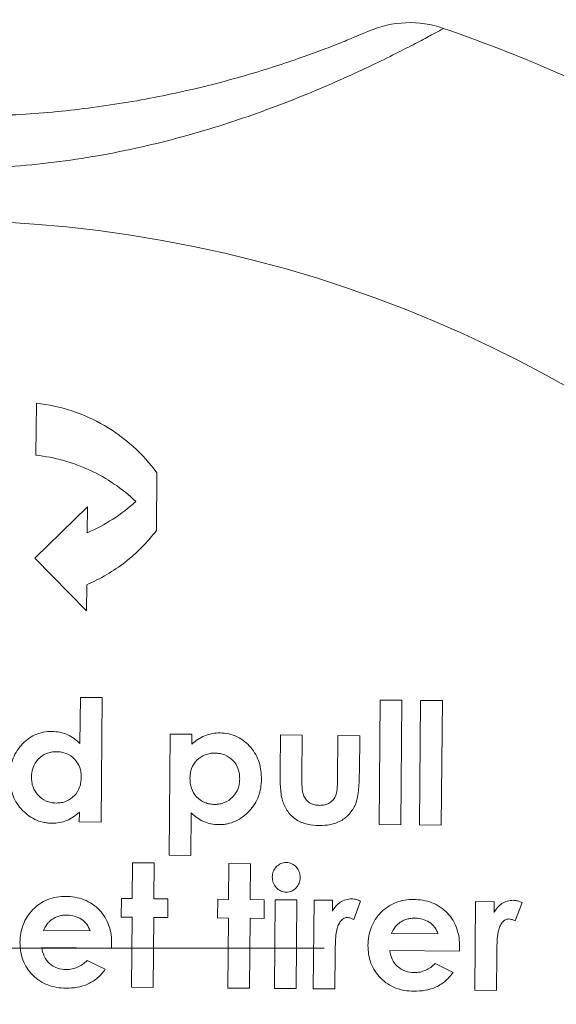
# Model space of a CAD drawing. Header units: millimetres. Extents: x 130 to 821, y 51 to 865.
# Tile 20 of 22: x 745 to 761, y 707 to 735. Entities that reach past the tile are written whole.
import ezdxf

# ---------------------------------------------------------------- set-up
doc = ezdxf.new("R2010")
doc.units = ezdxf.units.MM

# ---------------------------------------------------------------- blocks, each defined once
blk = doc.blocks.new('SW_CENTERMARKSYMBOL_7')
at = {"color": 0, "linetype": 'Continuous', "lineweight": 0}
blk.add_line((5, 0), (38.943, 0), dxfattribs=at)

msp = doc.modelspace()

# ---------------------------------------------------------------- linework, layer by layer
at = {"color": 7, "linetype": 'Continuous', "lineweight": 15}
for p, q in [((745.63, 724.28), (745.617, 722.78)), ((749.098, 720.608), (749.113, 722.275)), ((747.104, 721.292), (745.591, 719.806)), ((747.097, 720.542), (747.104, 721.292)), ((745.591, 719.806), (747.078, 718.292)), ((747.078, 718.292), (747.084, 719.042)), ((746.902, 715.789), (746.89, 714.459)), ((747.53, 715.784), (746.902, 715.789)), ((747.499, 712.194), (747.53, 715.784)), ((755.562, 715.714), (755.53, 712.124)), ((756.19, 715.708), (755.562, 715.714)), ((756.159, 712.118), (756.19, 715.708)), ((756.728, 715.703), (756.697, 712.114)), ((757.357, 715.698), (756.728, 715.703)), ((757.325, 712.108), (757.357, 715.698)), ((749.495, 714.734), (749.465, 711.235)), ((750.123, 714.729), (749.495, 714.734)), ((750.121, 714.441), (750.123, 714.729)), ((752.681, 714.707), (752.672, 713.65)), ((753.309, 714.701), (752.681, 714.707)), ((753.299, 713.474), (753.309, 714.701)), ((754.341, 714.692), (754.33, 713.443)), ((754.969, 714.687), (754.341, 714.692)), ((754.96, 713.612), (754.969, 714.687)), ((746.873, 712.479), (746.871, 712.2)), ((750.093, 711.229), (750.104, 712.46)), ((746.871, 712.2), (747.499, 712.194)), ((755.53, 712.124), (756.159, 712.118)), ((756.697, 712.114), (757.325, 712.108)), ((749.465, 711.235), (750.093, 711.229)), ((748.409, 711.02), (748.4, 709.988)), ((749.037, 711.014), (748.409, 711.02)), ((749.028, 709.982), (749.037, 711.014)), ((751.191, 710.995), (751.182, 709.963)), ((751.819, 710.99), (751.191, 710.995)), ((751.81, 709.958), (751.819, 710.99)), ((748.086, 709.99), (748.081, 709.452)), ((748.4, 709.988), (748.086, 709.99)), ((749.432, 709.979), (749.028, 709.982)), ((749.427, 709.44), (749.432, 709.979)), ((750.868, 709.966), (750.863, 709.428)), ((751.182, 709.963), (750.868, 709.966)), ((752.214, 709.954), (751.81, 709.958)), ((752.209, 709.416), (752.214, 709.954)), ((752.528, 709.952), (752.506, 707.394)), ((753.156, 709.946), (752.528, 709.952)), ((753.134, 707.389), (753.156, 709.946)), ((753.65, 709.942), (753.628, 707.384)), ((754.188, 709.937), (753.65, 709.942)), ((754.186, 709.622), (754.188, 709.937)), ((754.796, 709.381), (754.996, 709.912)), ((758.316, 709.901), (758.294, 707.343)), ((758.855, 709.896), (758.316, 709.901)), ((758.852, 709.582), (758.855, 709.896)), ((759.463, 709.341), (759.662, 709.871)), ((748.081, 709.452), (748.395, 709.449)), ((748.395, 709.449), (748.378, 707.43)), ((749.006, 707.425), (749.024, 709.444)), ((749.024, 709.444), (749.427, 709.44)), ((750.863, 709.428), (751.177, 709.425)), ((751.177, 709.425), (751.16, 707.406)), ((751.788, 707.4), (751.806, 709.419)), ((751.806, 709.419), (752.209, 709.416)), ((747.18, 709.056), (745.834, 709.068)), ((757.231, 708.968), (755.885, 708.98)), ((745.785, 708.574), (747.802, 708.557)), ((747.802, 708.557), (747.805, 708.675)), ((757.853, 708.469), (757.856, 708.588)), ((754.256, 707.379), (754.265, 708.414)), ((754.265, 708.414), (754.264, 708.539)), ((755.836, 708.487), (757.853, 708.469)), ((758.922, 707.338), (758.931, 708.374)), ((758.931, 708.374), (758.93, 708.498)), ((747.619, 707.946), (747.096, 708.201)), ((757.67, 707.858), (757.147, 708.113)), ((748.378, 707.43), (749.006, 707.425)), ((751.16, 707.406), (751.788, 707.4)), ((752.506, 707.394), (753.134, 707.389)), ((753.628, 707.384), (754.256, 707.379)), ((758.294, 707.343), (758.922, 707.338))]:
    msp.add_line(p, q, dxfattribs=at)
msp.add_circle((742.717, 692.558), 37, dxfattribs=at)
for centre, radius, start, end in [((756.415, 732.261), 3, 70.9649, 113.3649), ((742.717, 692.558), 45, 63.0351, 70.9649)]:
    msp.add_arc(centre, radius, start, end, dxfattribs=at)
for points, knots in [([(757.394, 735.097), (757.394, 735.097), (757.289, 735.039), (756.978, 734.871), (756.848, 734.801), (756.542, 734.639), (756.365, 734.548), (755.966, 734.345), (755.742, 734.233), (755.254, 733.997), (754.991, 733.873), (754.146, 733.489), (753.502, 733.213), (752.128, 732.683), (751.393, 732.425), (750.222, 732.071), (749.82, 731.958), (749.012, 731.751), (748.603, 731.656), (747.364, 731.4), (746.52, 731.267), (745.231, 731.135), (744.797, 731.102), (743.921, 731.061), (743.481, 731.052), (742.174, 731.064), (741.312, 731.121), (739.605, 731.325), (738.761, 731.472), (737.509, 731.754), (737.096, 731.858), (736.291, 732.08), (735.897, 732.198), (735.126, 732.446), (734.75, 732.576), (734.016, 732.844), (733.657, 732.983), (732.628, 733.402), (732.004, 733.682), (731.165, 734.082), (730.901, 734.212), (730.42, 734.455), (730.201, 734.569), (729.806, 734.779), (729.629, 734.874), (729.324, 735.042), (729.197, 735.113), (728.993, 735.228), (728.916, 735.272), (728.812, 735.331), (728.785, 735.347), (728.785, 735.347)], [0, 0, 0, 0, 0.0625, 0.0625, 0.09375, 0.09375, 0.125, 0.125, 0.15625, 0.15625, 0.1875, 0.1875, 0.25, 0.25, 0.3125, 0.3125, 0.34375, 0.34375, 0.375, 0.375, 0.4375, 0.4375, 0.46875, 0.46875, 0.5, 0.5, 0.5625, 0.5625, 0.625, 0.625, 0.65625, 0.65625, 0.6875, 0.6875, 0.71875, 0.71875, 0.75, 0.75, 0.8125, 0.8125, 0.84375, 0.84375, 0.875, 0.875, 0.90625, 0.90625, 0.9375, 0.9375, 0.96875, 0.96875, 1, 1, 1, 1]), ([(730.952, 735.227), (730.952, 735.227), (730.976, 735.216), (731.069, 735.174), (731.138, 735.143), (731.321, 735.062), (731.435, 735.013), (731.71, 734.896), (731.867, 734.83), (732.22, 734.686), (732.417, 734.609), (732.848, 734.444), (733.083, 734.357), (733.824, 734.095), (734.374, 733.916), (735.571, 733.569), (736.201, 733.406), (737.18, 733.19), (737.512, 733.122), (738.186, 732.997), (738.53, 732.939), (739.563, 732.784), (740.256, 732.705), (741.652, 732.594), (742.354, 732.563), (743.767, 732.55), (744.48, 732.569), (745.882, 732.656), (746.576, 732.723), (747.944, 732.904), (748.618, 733.017), (749.943, 733.286), (750.574, 733.437), (751.467, 733.678), (751.755, 733.761), (752.311, 733.93), (752.578, 734.016), (753.078, 734.182), (753.311, 734.264), (753.745, 734.421), (753.947, 734.496), (754.304, 734.635), (754.462, 734.697), (754.736, 734.808), (754.853, 734.857), (755.132, 734.974), (755.226, 735.015), (755.226, 735.015)], [0, 0, 0, 0, 0.03125, 0.03125, 0.0625, 0.0625, 0.09375, 0.09375, 0.125, 0.125, 0.15625, 0.15625, 0.1875, 0.1875, 0.25, 0.25, 0.3125, 0.3125, 0.34375, 0.34375, 0.375, 0.375, 0.4375, 0.4375, 0.5, 0.5, 0.5625, 0.5625, 0.625, 0.625, 0.6875, 0.6875, 0.75, 0.75, 0.78125, 0.78125, 0.8125, 0.8125, 0.84375, 0.84375, 0.875, 0.875, 0.90625, 0.90625, 0.9375, 0.9375, 1, 1, 1, 1]), ([(749.113, 722.275), (748.91, 722.55), (748.682, 722.801), (748.176, 723.256), (747.893, 723.462), (747.298, 723.808), (746.984, 723.949), (746.324, 724.167), (745.979, 724.242), (745.63, 724.28)], [0, 0, 0, 0, 0.25, 0.25, 0.5, 0.5, 0.75, 0.75, 1, 1, 1, 1]), ([(745.617, 722.78), (746.162, 722.721), (746.681, 722.576), (747.67, 722.117), (748.113, 721.816), (748.505, 721.446)], [0, 0, 0, 0, 0.5, 0.5, 1, 1, 1, 1]), ([(747.084, 719.042), (747.489, 719.215), (747.859, 719.434), (748.366, 719.829), (748.528, 719.973), (748.829, 720.277), (748.969, 720.438), (749.098, 720.608)], [0, 0, 0, 0, 0.5, 0.5, 0.75, 0.75, 1, 1, 1, 1]), ([(746.082, 714.809), (745.997, 714.808), (745.912, 714.803), (745.747, 714.769), (745.664, 714.743), (745.435, 714.638), (745.301, 714.532), (745.078, 714.284), (744.994, 714.137), (744.914, 713.902), (744.894, 713.82), (744.869, 713.657), (744.865, 713.574), (744.862, 713.491)], [0, 0, 0, 0, 0.125, 0.125, 0.25, 0.25, 0.5, 0.5, 0.75, 0.75, 0.875, 0.875, 1, 1, 1, 1]), ([(746.89, 714.459), (746.836, 714.511), (746.781, 714.562), (746.657, 714.649), (746.592, 714.687), (746.454, 714.747), (746.381, 714.771), (746.233, 714.801), (746.158, 714.806), (746.082, 714.809)], [0, 0, 0, 0, 0.25, 0.25, 0.5, 0.5, 0.75, 0.75, 1, 1, 1, 1]), ([(750.936, 714.767), (750.86, 714.766), (750.784, 714.761), (750.635, 714.733), (750.563, 714.712), (750.425, 714.656), (750.358, 714.621), (750.233, 714.539), (750.176, 714.491), (750.121, 714.441)], [0, 0, 0, 0, 0.25, 0.25, 0.5, 0.5, 0.75, 0.75, 1, 1, 1, 1]), ([(752.131, 713.428), (752.13, 713.51), (752.128, 713.592), (752.106, 713.753), (752.089, 713.833), (752.04, 713.99), (752.006, 714.068), (751.926, 714.214), (751.879, 714.282), (751.769, 714.41), (751.708, 714.469), (751.577, 714.574), (751.504, 714.62), (751.352, 714.694), (751.272, 714.721), (751.107, 714.757), (751.022, 714.764), (750.936, 714.767)], [0, 0, 0, 0, 0.125, 0.125, 0.25, 0.25, 0.375, 0.375, 0.5, 0.5, 0.625, 0.625, 0.75, 0.75, 0.875, 0.875, 1, 1, 1, 1]), ([(745.491, 713.495), (745.493, 713.543), (745.495, 713.59), (745.51, 713.682), (745.522, 713.727), (745.569, 713.86), (745.62, 713.942), (745.754, 714.08), (745.834, 714.137), (745.968, 714.191), (746.014, 714.205), (746.11, 714.221), (746.16, 714.224), (746.209, 714.225)], [0, 0, 0, 0, 0.125, 0.125, 0.25, 0.25, 0.5, 0.5, 0.75, 0.75, 0.875, 0.875, 1, 1, 1, 1]), ([(746.209, 714.225), (746.258, 714.223), (746.306, 714.22), (746.402, 714.203), (746.449, 714.19), (746.586, 714.136), (746.666, 714.078), (746.8, 713.94), (746.852, 713.856), (746.899, 713.721), (746.911, 713.674), (746.924, 713.58), (746.926, 713.533), (746.927, 713.485)], [0, 0, 0, 0, 0.125, 0.125, 0.25, 0.25, 0.5, 0.5, 0.75, 0.75, 0.875, 0.875, 1, 1, 1, 1]), ([(750.068, 713.458), (750.069, 713.505), (750.072, 713.553), (750.087, 713.646), (750.099, 713.692), (750.148, 713.827), (750.201, 713.909), (750.336, 714.046), (750.418, 714.101), (750.553, 714.153), (750.6, 714.166), (750.696, 714.182), (750.746, 714.183), (750.795, 714.185)], [0, 0, 0, 0, 0.125, 0.125, 0.25, 0.25, 0.5, 0.5, 0.75, 0.75, 0.875, 0.875, 1, 1, 1, 1]), ([(750.795, 714.185), (750.843, 714.183), (750.891, 714.18), (750.986, 714.163), (751.032, 714.149), (751.167, 714.093), (751.246, 714.036), (751.378, 713.896), (751.43, 713.812), (751.476, 713.678), (751.487, 713.631), (751.501, 713.537), (751.502, 713.49), (751.503, 713.443)], [0, 0, 0, 0, 0.125, 0.125, 0.25, 0.25, 0.5, 0.5, 0.75, 0.75, 0.875, 0.875, 1, 1, 1, 1]), ([(744.862, 713.491), (744.864, 713.409), (744.867, 713.326), (744.891, 713.165), (744.91, 713.085), (744.992, 712.849), (745.077, 712.704), (745.245, 712.516), (745.306, 712.459), (745.438, 712.355), (745.511, 712.31), (745.662, 712.236), (745.742, 712.209), (745.865, 712.181), (745.908, 712.173), (745.993, 712.164), (746.035, 712.163), (746.078, 712.162)], [0, 0, 0, 0, 0.125, 0.125, 0.25, 0.25, 0.5, 0.5, 0.625, 0.625, 0.75, 0.75, 0.875, 0.875, 0.9375, 0.9375, 1, 1, 1, 1]), ([(746.199, 712.744), (746.15, 712.746), (746.102, 712.749), (746.007, 712.768), (745.96, 712.782), (745.826, 712.84), (745.746, 712.899), (745.649, 713.005), (745.619, 713.043), (745.57, 713.125), (745.55, 713.169), (745.518, 713.259), (745.507, 713.306), (745.493, 713.4), (745.492, 713.448), (745.491, 713.495)], [0, 0, 0, 0, 0.125, 0.125, 0.25, 0.25, 0.5, 0.5, 0.625, 0.625, 0.75, 0.75, 0.875, 0.875, 1, 1, 1, 1]), ([(746.927, 713.485), (746.925, 713.437), (746.922, 713.389), (746.908, 713.295), (746.896, 713.249), (746.848, 713.113), (746.797, 713.029), (746.662, 712.888), (746.581, 712.832), (746.444, 712.777), (746.397, 712.763), (746.299, 712.747), (746.249, 712.745), (746.199, 712.744)], [0, 0, 0, 0, 0.125, 0.125, 0.25, 0.25, 0.5, 0.5, 0.75, 0.75, 0.875, 0.875, 1, 1, 1, 1]), ([(750.782, 712.704), (750.733, 712.706), (750.685, 712.709), (750.589, 712.726), (750.543, 712.74), (750.406, 712.796), (750.323, 712.854), (750.191, 712.997), (750.14, 713.082), (750.094, 713.219), (750.083, 713.266), (750.07, 713.362), (750.068, 713.41), (750.068, 713.458)], [0, 0, 0, 0, 0.125, 0.125, 0.25, 0.25, 0.5, 0.5, 0.75, 0.75, 0.875, 0.875, 1, 1, 1, 1]), ([(751.503, 713.443), (751.501, 713.395), (751.499, 713.347), (751.484, 713.254), (751.472, 713.208), (751.422, 713.073), (751.37, 712.992), (751.238, 712.852), (751.158, 712.795), (751.024, 712.739), (750.978, 712.725), (750.882, 712.708), (750.832, 712.705), (750.782, 712.704)], [0, 0, 0, 0, 0.125, 0.125, 0.25, 0.25, 0.5, 0.5, 0.75, 0.75, 0.875, 0.875, 1, 1, 1, 1]), ([(750.894, 712.12), (750.937, 712.12), (750.98, 712.121), (751.064, 712.128), (751.106, 712.135), (751.229, 712.161), (751.311, 712.187), (751.539, 712.293), (751.674, 712.397), (751.899, 712.639), (751.988, 712.784), (752.075, 713.016), (752.096, 713.096), (752.124, 713.26), (752.129, 713.344), (752.131, 713.428)], [0, 0, 0, 0, 0.0625, 0.0625, 0.125, 0.125, 0.25, 0.25, 0.5, 0.5, 0.75, 0.75, 0.875, 0.875, 1, 1, 1, 1]), ([(752.672, 713.65), (752.671, 713.51), (752.672, 713.369), (752.688, 713.088), (752.701, 712.947), (752.741, 712.81)], [0, 0, 0, 0, 0.5, 0.5, 1, 1, 1, 1]), ([(753.808, 712.677), (753.762, 712.679), (753.716, 712.682), (753.627, 712.703), (753.583, 712.718), (753.463, 712.786), (753.399, 712.859), (753.342, 712.983), (753.33, 713.028), (753.315, 713.117), (753.309, 713.161), (753.3, 713.295), (753.298, 713.384), (753.299, 713.474)], [0, 0, 0, 0, 0.125, 0.125, 0.25, 0.25, 0.5, 0.5, 0.625, 0.625, 0.75, 0.75, 1, 1, 1, 1]), ([(754.33, 713.443), (754.329, 713.364), (754.327, 713.285), (754.317, 713.127), (754.31, 713.048), (754.283, 712.973)], [0, 0, 0, 0, 0.5, 0.5, 1, 1, 1, 1]), ([(754.844, 712.703), (754.902, 712.846), (754.925, 712.997), (754.953, 713.304), (754.958, 713.458), (754.96, 713.612)], [0, 0, 0, 0, 0.5, 0.5, 1, 1, 1, 1]), ([(754.283, 712.973), (754.263, 712.928), (754.241, 712.885), (754.179, 712.808), (754.141, 712.774), (754.056, 712.723), (754.008, 712.704), (753.91, 712.681), (753.859, 712.679), (753.808, 712.677)], [0, 0, 0, 0, 0.25, 0.25, 0.5, 0.5, 0.75, 0.75, 1, 1, 1, 1]), ([(752.741, 712.81), (752.759, 712.756), (752.779, 712.702), (752.829, 712.601), (752.857, 712.551), (752.958, 712.411), (753.042, 712.329), (753.237, 712.202), (753.346, 712.16), (753.571, 712.105), (753.685, 712.097), (753.8, 712.094)], [0, 0, 0, 0, 0.125, 0.125, 0.25, 0.25, 0.5, 0.5, 0.75, 0.75, 1, 1, 1, 1]), ([(753.8, 712.094), (753.91, 712.095), (754.018, 712.101), (754.229, 712.144), (754.333, 712.181), (754.519, 712.285), (754.603, 712.355), (754.744, 712.513), (754.798, 712.606), (754.844, 712.703)], [0, 0, 0, 0, 0.25, 0.25, 0.5, 0.5, 0.75, 0.75, 1, 1, 1, 1]), ([(746.078, 712.162), (746.152, 712.163), (746.226, 712.166), (746.371, 712.193), (746.441, 712.213), (746.576, 712.269), (746.64, 712.304), (746.762, 712.385), (746.818, 712.431), (746.873, 712.479)], [0, 0, 0, 0, 0.25, 0.25, 0.5, 0.5, 0.75, 0.75, 1, 1, 1, 1]), ([(750.104, 712.46), (750.158, 712.41), (750.213, 712.361), (750.334, 712.276), (750.397, 712.239), (750.53, 712.179), (750.602, 712.157), (750.747, 712.128), (750.82, 712.122), (750.894, 712.12)], [0, 0, 0, 0, 0.25, 0.25, 0.5, 0.5, 0.75, 0.75, 1, 1, 1, 1]), ([(752.85, 711.026), (752.823, 711.025), (752.796, 711.023), (752.743, 711.014), (752.717, 711.006), (752.642, 710.973), (752.598, 710.941), (752.524, 710.863), (752.493, 710.817), (752.454, 710.718), (752.448, 710.664), (752.444, 710.61)], [0, 0, 0, 0, 0.125, 0.125, 0.25, 0.25, 0.5, 0.5, 0.75, 0.75, 1, 1, 1, 1]), ([(753.252, 710.594), (753.249, 710.648), (753.245, 710.701), (753.207, 710.804), (753.177, 710.851), (753.104, 710.933), (753.06, 710.967), (752.985, 711.002), (752.958, 711.012), (752.905, 711.023), (752.878, 711.024), (752.85, 711.026)], [0, 0, 0, 0, 0.25, 0.25, 0.5, 0.5, 0.75, 0.75, 0.875, 0.875, 1, 1, 1, 1]), ([(752.444, 710.61), (752.446, 710.556), (752.452, 710.502), (752.489, 710.399), (752.518, 710.35), (752.591, 710.267), (752.635, 710.232), (752.712, 710.197), (752.738, 710.187), (752.792, 710.176), (752.82, 710.175), (752.848, 710.173)], [0, 0, 0, 0, 0.25, 0.25, 0.5, 0.5, 0.75, 0.75, 0.875, 0.875, 1, 1, 1, 1]), ([(752.848, 710.173), (752.902, 710.176), (752.956, 710.182), (753.056, 710.228), (753.099, 710.261), (753.173, 710.34), (753.203, 710.385), (753.242, 710.485), (753.248, 710.539), (753.252, 710.594)], [0, 0, 0, 0, 0.25, 0.25, 0.5, 0.5, 0.75, 0.75, 1, 1, 1, 1]), ([(746.475, 710.049), (746.387, 710.048), (746.299, 710.044), (746.127, 710.014), (746.042, 709.991), (745.879, 709.926), (745.801, 709.886), (745.658, 709.788), (745.591, 709.73), (745.408, 709.544), (745.311, 709.394), (745.219, 709.152), (745.196, 709.069), (745.166, 708.897), (745.161, 708.81), (745.158, 708.723)], [0, 0, 0, 0, 0.125, 0.125, 0.25, 0.25, 0.375, 0.375, 0.5, 0.5, 0.75, 0.75, 0.875, 0.875, 1, 1, 1, 1]), ([(747.805, 708.675), (747.804, 708.764), (747.802, 708.853), (747.776, 709.027), (747.757, 709.113), (747.672, 709.366), (747.577, 709.523), (747.39, 709.719), (747.322, 709.777), (747.173, 709.878), (747.092, 709.921), (746.924, 709.987), (746.836, 710.01), (746.657, 710.042), (746.566, 710.047), (746.475, 710.049)], [0, 0, 0, 0, 0.125, 0.125, 0.25, 0.25, 0.5, 0.5, 0.625, 0.625, 0.75, 0.75, 0.875, 0.875, 1, 1, 1, 1]), ([(754.741, 709.977), (754.682, 709.976), (754.624, 709.97), (754.512, 709.937), (754.458, 709.913), (754.362, 709.85), (754.318, 709.811), (754.243, 709.723), (754.214, 709.673), (754.186, 709.622)], [0, 0, 0, 0, 0.25, 0.25, 0.5, 0.5, 0.75, 0.75, 1, 1, 1, 1]), ([(754.996, 709.912), (754.955, 709.93), (754.914, 709.948), (754.828, 709.971), (754.784, 709.975), (754.741, 709.977)], [0, 0, 0, 0, 0.5, 0.5, 1, 1, 1, 1]), ([(756.526, 709.962), (756.438, 709.961), (756.35, 709.956), (756.179, 709.927), (756.094, 709.904), (755.931, 709.839), (755.854, 709.799), (755.711, 709.702), (755.644, 709.645), (755.522, 709.521), (755.468, 709.454), (755.373, 709.309), (755.333, 709.23), (755.271, 709.068), (755.248, 708.985), (755.217, 708.812), (755.212, 708.723), (755.209, 708.635)], [0, 0, 0, 0, 0.125, 0.125, 0.25, 0.25, 0.375, 0.375, 0.5, 0.5, 0.625, 0.625, 0.75, 0.75, 0.875, 0.875, 1, 1, 1, 1]), ([(757.856, 708.588), (757.855, 708.676), (757.852, 708.765), (757.827, 708.939), (757.808, 709.025), (757.722, 709.279), (757.627, 709.438), (757.439, 709.634), (757.37, 709.692), (757.22, 709.793), (757.139, 709.835), (756.971, 709.9), (756.883, 709.923), (756.706, 709.954), (756.616, 709.959), (756.526, 709.962)], [0, 0, 0, 0, 0.125, 0.125, 0.25, 0.25, 0.5, 0.5, 0.625, 0.625, 0.75, 0.75, 0.875, 0.875, 1, 1, 1, 1]), ([(759.407, 709.936), (759.348, 709.935), (759.29, 709.929), (759.179, 709.897), (759.125, 709.872), (759.029, 709.809), (758.984, 709.77), (758.91, 709.682), (758.88, 709.632), (758.852, 709.582)], [0, 0, 0, 0, 0.25, 0.25, 0.5, 0.5, 0.75, 0.75, 1, 1, 1, 1]), ([(759.662, 709.871), (759.622, 709.889), (759.581, 709.907), (759.495, 709.93), (759.451, 709.934), (759.407, 709.936)], [0, 0, 0, 0, 0.5, 0.5, 1, 1, 1, 1]), ([(746.065, 709.374), (746.099, 709.396), (746.133, 709.418), (746.205, 709.454), (746.243, 709.467), (746.32, 709.49), (746.36, 709.499), (746.44, 709.508), (746.481, 709.509), (746.522, 709.51)], [0, 0, 0, 0, 0.25, 0.25, 0.5, 0.5, 0.75, 0.75, 1, 1, 1, 1]), ([(746.522, 709.51), (746.593, 709.507), (746.665, 709.501), (746.802, 709.461), (746.868, 709.431), (746.986, 709.352), (747.041, 709.303), (747.128, 709.19), (747.156, 709.123), (747.18, 709.056)], [0, 0, 0, 0, 0.25, 0.25, 0.5, 0.5, 0.75, 0.75, 1, 1, 1, 1]), ([(754.264, 708.539), (754.266, 708.715), (754.272, 708.892), (754.314, 709.107), (754.325, 709.149), (754.354, 709.231), (754.375, 709.27), (754.424, 709.343), (754.453, 709.377), (754.508, 709.413), (754.528, 709.423), (754.571, 709.437), (754.593, 709.439), (754.616, 709.44)], [0, 0, 0, 0, 0.5, 0.5, 0.625, 0.625, 0.75, 0.75, 0.875, 0.875, 0.9375, 0.9375, 1, 1, 1, 1]), ([(754.616, 709.44), (754.632, 709.439), (754.648, 709.437), (754.663, 709.434), (754.679, 709.431), (754.694, 709.426), (754.71, 709.42), (754.739, 709.41), (754.768, 709.395), (754.796, 709.381)], [0, 0, 0, 0, 0.0000481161, 0.0000481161, 0.0000481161, 0.0000963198, 0.0000963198, 0.0000963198, 0.0001915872, 0.0001915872, 0.0001915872, 0.0001915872]), ([(756.116, 709.286), (756.149, 709.308), (756.183, 709.33), (756.255, 709.365), (756.292, 709.379), (756.37, 709.402), (756.41, 709.411), (756.491, 709.421), (756.532, 709.422), (756.573, 709.423)], [0, 0, 0, 0, 0.25, 0.25, 0.5, 0.5, 0.75, 0.75, 1, 1, 1, 1]), ([(756.573, 709.423), (756.644, 709.419), (756.714, 709.414), (756.851, 709.375), (756.917, 709.344), (757.036, 709.265), (757.09, 709.216), (757.156, 709.132), (757.175, 709.101), (757.207, 709.036), (757.219, 709.002), (757.231, 708.968)], [0, 0, 0, 0, 0.25, 0.25, 0.5, 0.5, 0.75, 0.75, 0.875, 0.875, 1, 1, 1, 1]), ([(745.834, 709.068), (745.863, 709.125), (745.893, 709.182), (745.95, 709.261), (745.969, 709.287), (746.014, 709.334), (746.039, 709.354), (746.065, 709.374)], [0, 0, 0, 0, 0.5, 0.5, 0.75, 0.75, 1, 1, 1, 1]), ([(755.885, 708.98), (755.914, 709.038), (755.944, 709.095), (756.001, 709.174), (756.02, 709.199), (756.065, 709.246), (756.09, 709.266), (756.116, 709.286)], [0, 0, 0, 0, 0.5, 0.5, 0.75, 0.75, 1, 1, 1, 1]), ([(758.93, 708.498), (758.933, 708.675), (758.939, 708.853), (758.981, 709.068), (758.992, 709.11), (759.021, 709.192), (759.043, 709.231), (759.091, 709.303), (759.12, 709.337), (759.175, 709.373), (759.195, 709.383), (759.237, 709.396), (759.26, 709.398), (759.282, 709.399)], [0, 0, 0, 0, 0.5, 0.5, 0.625, 0.625, 0.75, 0.75, 0.875, 0.875, 0.9375, 0.9375, 1, 1, 1, 1]), ([(759.282, 709.399), (759.298, 709.398), (759.314, 709.397), (759.33, 709.393), (759.345, 709.39), (759.36, 709.385), (759.375, 709.38), (759.39, 709.374), (759.405, 709.368), (759.42, 709.362), (759.434, 709.355), (759.448, 709.348), (759.463, 709.341)], [0, 0, 0, 0, 0.0000481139, 0.0000481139, 0.0000481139, 0.0000963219, 0.0000963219, 0.0000963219, 0.0001442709, 0.0001442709, 0.0001442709, 0.0001923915, 0.0001923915, 0.0001923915, 0.0001923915]), ([(745.158, 708.723), (745.159, 708.636), (745.163, 708.55), (745.191, 708.38), (745.213, 708.296), (745.275, 708.133), (745.314, 708.055), (745.409, 707.91), (745.465, 707.841), (745.649, 707.654), (745.8, 707.555), (746.045, 707.462), (746.131, 707.439), (746.305, 707.409), (746.393, 707.404), (746.481, 707.402)], [0, 0, 0, 0, 0.125, 0.125, 0.25, 0.25, 0.375, 0.375, 0.5, 0.5, 0.75, 0.75, 0.875, 0.875, 1, 1, 1, 1]), ([(746.493, 707.94), (746.405, 707.943), (746.319, 707.953), (746.154, 708.011), (746.077, 708.056), (745.947, 708.175), (745.895, 708.247), (745.82, 708.404), (745.799, 708.488), (745.785, 708.574)], [0, 0, 0, 0, 0.25, 0.25, 0.5, 0.5, 0.75, 0.75, 1, 1, 1, 1]), ([(755.209, 708.635), (755.21, 708.549), (755.214, 708.462), (755.242, 708.292), (755.264, 708.208), (755.326, 708.044), (755.366, 707.966), (755.461, 707.82), (755.518, 707.751), (755.703, 707.564), (755.854, 707.465), (756.099, 707.373), (756.185, 707.351), (756.357, 707.321), (756.445, 707.317), (756.532, 707.314)], [0, 0, 0, 0, 0.125, 0.125, 0.25, 0.25, 0.375, 0.375, 0.5, 0.5, 0.75, 0.75, 0.875, 0.875, 1, 1, 1, 1]), ([(756.544, 707.852), (756.457, 707.855), (756.371, 707.865), (756.207, 707.922), (756.13, 707.966), (755.999, 708.085), (755.947, 708.157), (755.872, 708.315), (755.85, 708.401), (755.836, 708.487)], [0, 0, 0, 0, 0.25, 0.25, 0.5, 0.5, 0.75, 0.75, 1, 1, 1, 1]), ([(747.096, 708.201), (747.056, 708.161), (747.015, 708.123), (746.923, 708.056), (746.874, 708.028), (746.772, 707.983), (746.717, 707.966), (746.606, 707.945), (746.55, 707.941), (746.493, 707.94)], [0, 0, 0, 0, 0.25, 0.25, 0.5, 0.5, 0.75, 0.75, 1, 1, 1, 1]), ([(757.147, 708.113), (757.107, 708.073), (757.066, 708.035), (756.976, 707.97), (756.928, 707.942), (756.824, 707.896), (756.77, 707.879), (756.658, 707.857), (756.601, 707.853), (756.544, 707.852)], [0, 0, 0, 0, 0.25, 0.25, 0.5, 0.5, 0.75, 0.75, 1, 1, 1, 1]), ([(746.481, 707.402), (746.592, 707.402), (746.702, 707.408), (746.917, 707.446), (747.024, 707.478), (747.225, 707.57), (747.316, 707.629), (747.483, 707.774), (747.554, 707.857), (747.619, 707.946)], [0, 0, 0, 0, 0.25, 0.25, 0.5, 0.5, 0.75, 0.75, 1, 1, 1, 1]), ([(756.532, 707.314), (756.643, 707.314), (756.753, 707.321), (756.969, 707.359), (757.076, 707.39), (757.276, 707.482), (757.367, 707.542), (757.534, 707.686), (757.605, 707.769), (757.67, 707.858)], [0, 0, 0, 0, 0.25, 0.25, 0.5, 0.5, 0.75, 0.75, 1, 1, 1, 1])]:
    msp.add_open_spline(points, degree=3, knots=knots, dxfattribs=at)
msp.add_open_spline([(748.505, 721.446), (748.092, 721.07), (747.624, 720.767), (747.097, 720.542)], degree=3, dxfattribs=at)

# ---------------------------------------------------------------- block references
at = {"color": 7, "linetype": 'Continuous', "lineweight": 0}
msp.add_blockref('SW_CENTERMARKSYMBOL_7', (715.004, 708.558), dxfattribs=at)

doc.saveas('drawing.dxf')
